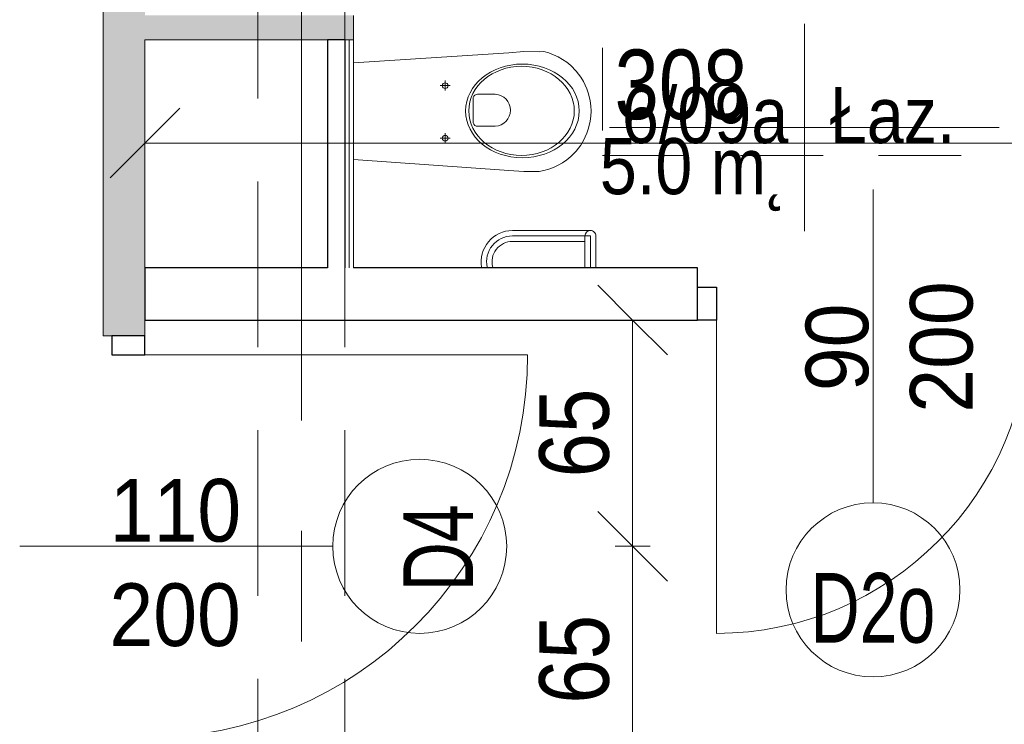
# Model space of a CAD drawing. Header units: centimetres. Extents: x -1631 to 1829, y -257 to 3158.
# Tile 70 of 129: x 506 to 789, y 670 to 872. Entities that reach past the tile are written whole.
import ezdxf

# ---------------------------------------------------------------- set-up
doc = ezdxf.new("R2010")
doc.units = ezdxf.units.CM
for name, pattern in [('Oś', [222.25, 127, -31.75, 31.75, -31.75]), ('Ponad', [39.688, 23.813, -15.875]), ('Ukryte', [71.438, 47.625, -23.813])]:
    doc.linetypes.add(name, pattern=pattern)
for name, color, linetype, lineweight in [('A-ANNO-DIMS', 211, 'Continuous', 13), ('A-ANNO-DIMS-100', 211, 'Continuous', 13), ('A-ANNO-NOTE', 131, 'Continuous', 9), ('A-AREA-IDEN', 2, 'Continuous', 13), ('A-DETL-GENF', 92, 'Continuous', 9), ('A-DETL-HDLN', 90, 'Ukryte', 9), ('A-DETL-MEDM', 33, 'Continuous', 13), ('A-DOOR', 31, 'Continuous', 13), ('A-FLOR-OVHD', 1, 'Ponad', 9), ('A-WALL', 113, 'Continuous', 13), ('A-WALL-FNSH', 113, 'Continuous', 13), ('P-SANR-FIXT', 6, 'Continuous', 9), ('S-GRID', 1, 'Continuous', 13)]:
    doc.layers.add(name, color=color, linetype=linetype, lineweight=lineweight)
doc.layers.add('A-WALL-PATT', color=111, linetype='Continuous', lineweight=13, plot=False)
doc.styles.add('Arial', font='arial.ttf', dxfattribs={"width": 0.9, "height": 18})
doc.styles.add('Arial Narrow_5', font='ARIALN.TTF', dxfattribs={"height": 20})
doc.styles.add('Arial_1', font='arial.ttf', dxfattribs={"width": 0.7, "height": 20})
doc.styles.add('Arial_11', font='arial.ttf', dxfattribs={"width": 0.85, "height": 23})
doc.dimstyles.new('Diagonal_1_100__0__wewnętrzne', dxfattribs={"dimscale": 30.48, "dimtxt": 20.468619, "dimasz": 0.656168, "dimexe": 0.164042, "dimexo": 0.0625, "dimgap": 0.032808, "dimtad": 1, "dimdec": 0, "dimdsep": 46, "dimtxsty": 'Arial Narrow_5', "dimblk1": 'OBLIQUE', "dimblk2": 'OBLIQUE', "dimsah": 1, "dimcen": 0.09, "dimazin": 0, "dimtfac": 1, "dimtdec": 4, "dimtix": 1, "dimtmove": 0, "dimatfit": 3, "dimfxl": 0.164042, "dimfxlon": 1, "dimtvp": 1, "dimtolj": 1, "dimtzin": 0, "dimarcsym": 2})

# ---------------------------------------------------------------- blocks, each defined once
blk = doc.blocks.new('DRZWI 1S - automatyczna etykieta - Drzwi 90 _łazienkowe_-2364279-6_piętro IV __13_80 m_ - stan projektowany')
at = {"layer": 'A-DETL-GENF'}
for p, q in [((-50.5, 7.5), (-50.5, -2)), ((-45, 7.5), (-50.5, 7.5)), ((-45, -2), (-45, 7.5)), ((50.5, 7.5), (45, 7.5)), ((45, 7.5), (45, -2)), ((50.5, -2), (50.5, 7.5)), ((-50.5, -2), (-45, -2)), ((45, -2), (50.5, -2))]:
    blk.add_line(p, q, dxfattribs=at)
at = {"layer": 'A-DETL-MEDM', "lineweight": 25}
for p, q in [((-45, 7.5), (-50.5, 7.5)), ((-50.5, 7.5), (-50.5, -2)), ((-45, -2), (-45, 7.5)), ((45, -2), (45, 7.5)), ((45, 7.5), (50.5, 7.5)), ((50.5, 7.5), (50.5, -2)), ((-50.5, -2), (-45, -2)), ((50.5, -2), (45, -2))]:
    blk.add_line(p, q, dxfattribs=at)
at = {"layer": 'A-DOOR'}
blk.add_line((45, 7.5), (45, 97.5), dxfattribs=at)
blk.add_arc((45, 7.5), 90, 90, 180, dxfattribs=at)
blk = doc.blocks.new('miska ustępowa dla N_35_5x54 wisząca koło narożna - Type 1-2357504-6_piętro IV __13_80 m_ - stan projektowany')
at = {"layer": 'P-SANR-FIXT'}
for p, q in [((-1.4, -3.75), (-4.56, -48.31)), ((29.22, -48.31), (26.4, -3.75)), ((44.09, -84.95), (44.09, -3.75)), ((47.21, -84.95), (47.21, -3.75)), ((3.32, -30.06), (6.14, -30.06)), ((4.69, -28.65), (4.69, -31.45)), ((18.43, -30.06), (21.25, -30.06)), ((19.8, -28.65), (19.8, -31.45)), ((8.17, -39.35), (8.17, -44.47)), ((16.4, -38.08), (9.09, -38.08)), ((17.32, -44.47), (17.32, -39.35)), ((-24.94, -49.38), (-24.94, -70.25)), ((-23.38, -49.38), (-23.38, -71.81)), ((-21.82, -49.38), (-21.82, -71.81)), ((-4.56, -48.31), (-4.88, -52.64)), ((29.58, -52.64), (29.22, -48.31)), ((-4.88, -52.64), (-4.82, -57.07)), ((29.53, -57.07), (29.58, -52.64)), ((-4.82, -57.07), (-4.57, -58.43)), ((-4.57, -58.43), (-4.19, -59.84)), ((29.19, -59.84), (29.57, -58.43)), ((29.57, -58.43), (29.53, -57.07)), ((-4.19, -59.84), (-3.69, -61.21)), ((-3.69, -61.21), (-3.07, -62.53)), ((28.07, -62.53), (28.69, -61.21)), ((28.69, -61.21), (29.19, -59.84)), ((-3.07, -62.53), (-2.34, -63.8)), ((-2.34, -63.8), (-1.51, -65.01)), ((-1.51, -65.01), (-0.58, -66.14)), ((25.58, -66.14), (26.51, -65.01)), ((26.51, -65.01), (27.34, -63.8)), ((27.34, -63.8), (28.07, -62.53)), ((-0.58, -66.14), (1.02, -67.71)), ((1.02, -67.71), (2.75, -69.02)), ((22.25, -69.02), (23.98, -67.71)), ((23.98, -67.71), (25.58, -66.14)), ((-32.54, -70.25), (-23.38, -70.25)), ((2.75, -69.02), (4.01, -69.78)), ((4.01, -69.78), (6.13, -70.8)), ((18.87, -70.8), (20.99, -69.78)), ((20.99, -69.78), (22.25, -69.02)), ((-23.38, -71.81), (-32.54, -71.81)), ((-23.38, -73.37), (-32.54, -73.37)), ((6.13, -70.8), (7.56, -71.26)), ((7.56, -71.26), (9.56, -71.73)), ((9.56, -71.73), (11.02, -71.92)), ((11.02, -71.92), (12.5, -72)), ((12.5, -72), (13.98, -71.92)), ((13.98, -71.92), (15.44, -71.73)), ((15.44, -71.73), (17.44, -71.26)), ((17.44, -71.26), (18.87, -70.8))]:
    blk.add_line(p, q, dxfattribs=at)
for centre in [(4.69, -30.06), (19.8, -30.06)]:
    blk.add_circle(centre, 0.825, dxfattribs=at)
for centre, radius, start, end in [((9.34, -39.23), 1.17, 102.2339, 185.8899), ((16.15, -39.23), 1.17, 354.1101, 77.7661), ((-30.79, -49.38), 8.97, 0, 99.9996), ((-30.79, -49.38), 7.41, 0, 102.1327), ((-30.79, -49.38), 5.85, 0, 105.4382), ((12.74, -44.25), 4.58, 182.8022, 357.1978), ((-23.38, -71.81), 1.56, 0, 90), ((-23.38, -71.81), 1.56, 270, 0), ((45.65, -84.95), 1.56, 180, 360)]:
    blk.add_arc(centre, radius, start, end, dxfattribs=at)
for centre, major_axis, ratio in [((12.55, -52.26), (0, 16.33), 0.823529), ((12.55, -52.01), (0, 15.16), 0.845174)]:
    blk.add_ellipse(centre, major_axis=major_axis, ratio=ratio, dxfattribs=at)
blk = doc.blocks.new('DRZWI 1S - automatyczna etykieta - Drzwi 110-2387946-6_piętro IV __13_80 m_ - stan projektowany')
at = {"layer": 'A-DETL-GENF'}
for p, q in [((-60.5, 3.5), (-55, 3.5)), ((-60.5, -6), (-60.5, 3.5)), ((-55, 3.5), (-55, -6)), ((55, 3.5), (60.5, 3.5)), ((55, -6), (55, 3.5)), ((60.5, 3.5), (60.5, -6)), ((-55, -6), (-60.5, -6)), ((60.5, -6), (55, -6))]:
    blk.add_line(p, q, dxfattribs=at)
at = {"layer": 'A-DETL-MEDM', "lineweight": 25}
for p, q in [((-60.5, -6), (-60.5, 3.5)), ((-60.5, 3.5), (-55, 3.5)), ((-55, 3.5), (-55, -6)), ((55, 3.5), (55, -6)), ((60.5, 3.5), (55, 3.5)), ((60.5, -6), (60.5, 3.5)), ((-55, -6), (-60.5, -6)), ((55, -6), (60.5, -6))]:
    blk.add_line(p, q, dxfattribs=at)
at = {"layer": 'A-DOOR'}
blk.add_line((55, -6), (55, -116), dxfattribs=at)
blk.add_arc((55, -6), 110, 180, 270, dxfattribs=at)
blk = doc.blocks.new('DIMBLOCK60-6_piętro IV __13_80 m_ - stan projektowany')
at = {"layer": 'A-ANNO-DIMS-100', "transparency": 16777216}
for p, q in [((542.38, 836.69), (552.38, 846.69)), ((850.38, 836.69), (860.38, 846.69)), ((542.38, 831.69), (542.38, 841.69)), ((850.38, 831.69), (850.38, 841.69)), ((542.38, 836.69), (532.38, 826.69)), ((850.38, 836.69), (542.38, 836.69)), ((542.38, 836.69), (542.38, 831.69)), ((850.38, 836.69), (840.38, 826.69)), ((850.38, 836.69), (850.38, 831.69))]:
    blk.add_line(p, q, dxfattribs=at)
at = {"layer": 'A-ANNO-DIMS-100', "color": 0, "transparency": 16777216, "insert": (677.37, 863.54), "char_height": 20, "width": 45.6158, "attachment_point": 1, "line_spacing_factor": 0.974696, "style": 'Arial Narrow_5'}
blk.add_mtext('308', dxfattribs=at)
blk = doc.blocks.new('_Oblique')
at = {"color": 0, "linetype": 'ByBlock', "lineweight": -2}
blk.add_line((-0.5, -0.5), (0.5, 0.5), dxfattribs=at)
blk = doc.blocks.new('DIMBLOCK69-6_piętro IV __13_80 m_ - stan projektowany')
at = {"layer": 'A-ANNO-DIMS-100', "transparency": 16777216}
for p, q in [((682.57, 720.83), (672.57, 730.83)), ((677.57, 720.83), (687.57, 720.83)), ((682.57, 720.83), (677.57, 720.83)), ((682.57, 655.83), (682.57, 720.83)), ((682.57, 720.83), (692.57, 710.83)), ((682.57, 655.83), (672.57, 665.83)), ((677.57, 655.83), (687.57, 655.83)), ((682.57, 655.83), (677.57, 655.83)), ((682.57, 655.83), (692.57, 645.83))]:
    blk.add_line(p, q, dxfattribs=at)
at = {"layer": 'A-ANNO-DIMS-100', "color": 0, "transparency": 16777216, "insert": (655.72, 675.65), "char_height": 20, "width": 30.4105, "attachment_point": 1, "rotation": 90, "line_spacing_factor": 0.974696, "style": 'Arial Narrow_5'}
blk.add_mtext('65', dxfattribs=at)
blk = doc.blocks.new('DIMBLOCK70-6_piętro IV __13_80 m_ - stan projektowany')
at = {"layer": 'A-ANNO-DIMS-100', "transparency": 16777216}
for p, q in [((682.57, 785.83), (672.57, 795.83)), ((677.57, 785.83), (687.57, 785.83)), ((682.57, 785.83), (677.57, 785.83)), ((682.57, 720.83), (682.57, 785.83)), ((682.57, 785.83), (692.57, 775.83)), ((682.57, 720.83), (672.57, 730.83)), ((677.57, 720.83), (687.57, 720.83)), ((682.57, 720.83), (677.57, 720.83)), ((682.57, 720.83), (692.57, 710.83))]:
    blk.add_line(p, q, dxfattribs=at)
at = {"layer": 'A-ANNO-DIMS-100', "color": 0, "transparency": 16777216, "insert": (655.72, 740.65), "char_height": 20, "width": 30.4105, "attachment_point": 1, "rotation": 90, "line_spacing_factor": 0.974696, "style": 'Arial Narrow_5'}
blk.add_mtext('65', dxfattribs=at)
blk = doc.blocks.new('METKA_POMIESZCZENIA2 - Rozbudowana krótka - bez ramki-2403173-6_piętro IV __13_80 m_ - stan projektowany')
at = {"layer": 'A-AREA-IDEN'}
for p, q in [((0, 0.425), (0, 0)), ((0.0976, 0), (-0.8, 0)), ((-0.8, 0), (0.8, 0)), ((0, 0), (0, -0.425))]:
    blk.add_line(p, q, dxfattribs=at)

msp = doc.modelspace()

# ---------------------------------------------------------------- hatches: boundary and pattern name
at = {"layer": 'A-WALL-PATT'}
h = msp.add_hatch(color=9, dxfattribs=at)
h.paths.add_polyline_path([(542.38, 132.33), (542.38, 139.33), (530.38, 139.33), (530.38, 132.33)], flags=0)
h.paths.add_polyline_path([(542.38, 250.33), (542.38, 465.83), (530.38, 465.83), (530.38, 250.33)], flags=0)
h.paths.add_polyline_path([(530.38, 657.83), (542.38, 657.83), (542.38, 660.33), (530.38, 660.33)], flags=0)
h.paths.add_polyline_path([(530.38, 781.33), (542.38, 781.33), (542.38, 1102.83), (530.38, 1102.83), (530.38, 788.28)], flags=0)
h.paths.add_polyline_path([(530.38, 1312.83), (542.38, 1312.83), (542.38, 1431.33), (530.38, 1431.33)], flags=0)
h.paths.add_polyline_path([(530.38, 1633.83), (542.38, 1633.83), (542.38, 2022.83), (530.38, 2022.83), (530.38, 1665.12)], flags=0)
h.paths.add_polyline_path([(542.38, 2173.83), (542.38, 2458.83), (530.38, 2458.83), (530.38, 2173.83)], flags=0)
h.paths.add_polyline_path([(530.38, 2593.83), (542.38, 2593.83), (542.38, 2824.33), (530.38, 2824.33), (530.38, 2634.27)], flags=0)
msp.add_hatch(color=9, dxfattribs=at).paths.add_polyline_path([(602.38, 866.33), (602.38, 873.33), (542.38, 873.33), (542.38, 866.33), (572.38, 866.33)], flags=0)

# ---------------------------------------------------------------- linework, layer by layer
at = {"layer": 'A-ANNO-NOTE', "lineweight": 13}
for p, q in [((751.68, 823.33), (751.68, 733.33)), ((751.68, 823.33), (751.68, 733.33)), ((506.38, 720.83), (596.38, 720.83)), ((506.38, 720.83), (596.38, 720.83))]:
    msp.add_line(p, q, dxfattribs=at)
for centre in [(621.38, 720.83), (751.68, 708.33)]:
    msp.add_circle(centre, 25, dxfattribs=at)
at = {"layer": 'A-DETL-HDLN'}
for p, q in [((574.88, 420.83), (574.88, 2793.33)), ((599.88, 420.83), (599.88, 2793.33))]:
    msp.add_line(p, q, dxfattribs=at)
at = {"layer": 'A-FLOR-OVHD'}
for p, q in [((673.87, 983.15), (673.87, 833.15)), ((673.87, 833.15), (823.87, 833.15))]:
    msp.add_line(p, q, dxfattribs=at)
at = {"layer": 'A-WALL', "lineweight": 9}
for p, q in [((530.38, 1003.78), (530.38, 781.33)), ((602.38, 866.33), (602.38, 873.33)), ((542.38, 781.33), (542.38, 866.33)), ((542.38, 866.33), (594.88, 866.33)), ((530.38, 781.33), (532.88, 781.33))]:
    msp.add_line(p, q, dxfattribs=at)
at = {"layer": 'A-WALL', "color": 7, "lineweight": 25}
for p, q in [((599.88, 866.33), (594.88, 866.33)), ((594.88, 866.33), (594.88, 800.83)), ((599.88, 866.33), (599.88, 800.83)), ((594.88, 800.83), (542.38, 800.83)), ((542.38, 800.83), (542.38, 785.83)), ((701.18, 800.83), (602.38, 800.83)), ((701.18, 795.33), (701.18, 800.83)), ((542.38, 785.83), (701.18, 785.83))]:
    msp.add_line(p, q, dxfattribs=at)
at = {"layer": 'A-WALL'}
msp.add_line((601.13, 866.33), (601.13, 800.83), dxfattribs=at)
at = {"layer": 'A-WALL-FNSH', "color": 250, "lineweight": 9}
for p, q in [((602.38, 866.33), (599.88, 866.33)), ((602.38, 800.83), (602.38, 866.33))]:
    msp.add_line(p, q, dxfattribs=at)
at = {"layer": 'S-GRID', "linetype": 'Oś'}
msp.add_line((587.38, 2884.27), (587.38, 27.13), dxfattribs=at)

# ---------------------------------------------------------------- block references
at = {"layer": 'A-AREA-IDEN', "xscale": 69.99999999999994, "yscale": 69.99999999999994, "zscale": 69.99999999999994}
msp.add_blockref('METKA_POMIESZCZENIA2 - Rozbudowana krótka - bez ramki-2403173-6_piętro IV __13_80 m_ - stan projektowany', (731.96, 841.16), dxfattribs=at)
at = {"layer": 'A-DOOR'}
for name, p, rotation in [('DRZWI 1S - automatyczna etykieta - Drzwi 90 _łazienkowe_-2364279-6_piętro IV __13_80 m_ - stan projektowany', (751.68, 793.33), 180), ('DRZWI 1S - automatyczna etykieta - Drzwi 110-2387946-6_piętro IV __13_80 m_ - stan projektowany', (536.38, 720.83), 89.9999999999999)]:
    msp.add_blockref(name, p, dxfattribs=dict(at, rotation=rotation))
at = {"layer": 'P-SANR-FIXT', "rotation": 90.00000000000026}
msp.add_blockref('miska ustępowa dla N_35_5x54 wisząca koło narożna - Type 1-2357504-6_piętro IV __13_80 m_ - stan projektowany', (598.63, 833.37), dxfattribs=at)

# ---------------------------------------------------------------- texts
at = {"layer": 'A-ANNO-NOTE', "lineweight": 211, "attachment_point": 5, "rotation": 90, "line_spacing_factor": 0.936439}
for s, insert, char_height, width, style in [('\\pxqc,t6.35,12.7,19.05,25.4,31.75,38.1,44.45,50.8,57.15,63.5,69.85,76.2,82.55,88.9,95.25,101.6,107.95,114.3,120.65,127,133.35,139.7,146.05,152.4,158.75,165.1,171.45,177.8,184.15,190.5,196.85,203.2;{200}', (771.44, 778.09), 18, 38.07, 'Arial'), ('\\pxqc,t6.35,12.7,19.05,25.4,31.75,38.1,44.45,50.8,57.15,63.5,69.85,76.2,82.55,88.9,95.25,101.6,107.95,114.3,120.65,127,133.35,139.7,146.05,152.4,158.75,165.1,171.45,177.8,184.15,190.5,196.85,203.2;{200}', (771.44, 778.09), 18, 38.07, 'Arial'), ('\\pxqc,t6.35,12.7,19.05,25.4,31.75,38.1,44.45,50.8,57.15,63.5,69.85,76.2,82.55,88.9,95.25,101.6,107.95,114.3,120.65,127,133.35,139.7,146.05,152.4,158.75,165.1,171.45,177.8,184.15,190.5,196.85,203.2;{90}', (741.44, 778), 18, 25.65, 'Arial'), ('\\pxqc,t4.445,8.89,13.335,17.78,22.225,26.67,31.115,35.56,40.005,44.45,48.895,53.34,57.785,62.23,66.675,71.12,75.565,80.01,84.455,88.9,93.345,97.79,102.235,106.68,111.125,115.57,120.015,124.46,128.905,133.35,137.795,142.24;{D4}', (626.67, 720.4), 20, 25.97, 'Arial_1')]:
    msp.add_mtext(s, dxfattribs=dict(at, insert=insert, char_height=char_height, width=width, style=style))
at = {"layer": 'A-ANNO-NOTE', "lineweight": 211, "attachment_point": 5, "line_spacing_factor": 0.936439}
for s, insert, char_height, width, style in [('\\pxqc,t6.35,12.7,19.05,25.4,31.75,38.1,44.45,50.8,57.15,63.5,69.85,76.2,82.55,88.9,95.25,101.6,107.95,114.3,120.65,127,133.35,139.7,146.05,152.4,158.75,165.1,171.45,177.8,184.15,190.5,196.85,203.2;{110}', (551.16, 731.06), 18, 38.07, 'Arial'), ('\\pxqc,t4.445,8.89,13.335,17.78,22.225,26.67,31.115,35.56,40.005,44.45,48.895,53.34,57.785,62.23,66.675,71.12,75.565,80.01,84.455,88.9,93.345,97.79,102.235,106.68,111.125,115.57,120.015,124.46,128.905,133.35,137.795,142.24;{D2o}', (751.65, 703.03), 20, 37.03, 'Arial_1'), ('\\pxqc,t6.35,12.7,19.05,25.4,31.75,38.1,44.45,50.8,57.15,63.5,69.85,76.2,82.55,88.9,95.25,101.6,107.95,114.3,120.65,127,133.35,139.7,146.05,152.4,158.75,165.1,171.45,177.8,184.15,190.5,196.85,203.2;{200}', (551.07, 701.06), 18, 38.07, 'Arial'), ('\\pxqc,t6.35,12.7,19.05,25.4,31.75,38.1,44.45,50.8,57.15,63.5,69.85,76.2,82.55,88.9,95.25,101.6,107.95,114.3,120.65,127,133.35,139.7,146.05,152.4,158.75,165.1,171.45,177.8,184.15,190.5,196.85,203.2;{200}', (551.07, 701.06), 18, 38.07, 'Arial')]:
    msp.add_mtext(s, dxfattribs=dict(at, insert=insert, char_height=char_height, width=width, style=style))
at = {"layer": 'A-AREA-IDEN', "char_height": 16.1, "line_spacing_factor": 0.936439, "style": 'Arial_11'}
for s, insert, width, attachment_point in [('\\pt84.99995,169.9999,255.00008,340.00003,424.99998,509.99993,595.00011,680.00006,765.00001,849.99996,934.99991,1020.00009,1105.00004,1189.99999,1274.99994,1359.99989,1445.00007,1530.00002,1614.99997,1699.99992,1785.0001,1870.00005,1955,2039.99995,2124.9999,2210.00008,2295.00003,2379.99998,2464.99993,2550.00011,2635.00006,2720.00001;Łaz.', (739.26, 836.42), 36.2355, 7), ('\\pxqr,t3.69565,7.3913,11.08696,14.78261,18.47826,22.17391,25.86957,29.56522,33.26087,36.95652,40.65217,44.34783,48.04348,51.73913,55.43478,59.13043,62.82609,66.52174,70.21739,73.91304,77.6087,81.30435,85,88.69565,92.3913,96.08696,99.78261,103.47826,107.17391,110.86957,114.56522,118.26087;{6/09a}', (727.31, 836.42), 47.6, 9), ('\\pt84.99995,169.9999,255.00008,340.00003,424.99998,509.99993,595.00011,680.00006,765.00001,849.99996,934.99991,1020.00009,1105.00004,1189.99999,1274.99994,1359.99989,1445.00007,1530.00002,1614.99997,1699.99992,1785.0001,1870.00005,1955,2039.99995,2124.9999,2210.00008,2295.00003,2379.99998,2464.99993,2550.00011,2635.00006,2720.00001;5.0 m˛', (727.31, 838.09), 53.55, 3)]:
    msp.add_mtext(s, dxfattribs=dict(at, insert=insert, width=width, attachment_point=attachment_point))

# ---------------------------------------------------------------- dimensions: what is measured, and where the dimension line sits
at = {"layer": 'A-ANNO-DIMS'}
dim = msp.add_linear_dim(base=(542.38, 836.69), p1=(850.38, 831.69), p2=(542.38, 831.69), dimstyle='Diagonal_1_100__0__wewnętrzne', override={"dimpost": '<>', "dimfxl": 308}, dxfattribs=at)
dim.commit()
dim.dimension.update_dxf_attribs({"geometry": 'DIMBLOCK60-6_piętro IV __13_80 m_ - stan projektowany', "text_midpoint": (696.38, 847.9)})
for base, p1, p2, picture, middle in [((682.57, 785.83), (677.57, 720.83), (677.57, 785.83), 'DIMBLOCK70-6_piętro IV __13_80 m_ - stan projektowany', (671.36, 753.33)), ((682.57, 720.83), (677.57, 655.83), (677.57, 720.83), 'DIMBLOCK69-6_piętro IV __13_80 m_ - stan projektowany', (671.36, 688.33))]:
    dim = msp.add_linear_dim(base=base, p1=p1, p2=p2, angle=90, dimstyle='Diagonal_1_100__0__wewnętrzne', override={"dimpost": '<>', "dimfxl": 65}, dxfattribs=at)
    dim.commit()
    dim.dimension.update_dxf_attribs({"geometry": picture, "text_midpoint": middle})

doc.saveas('drawing.dxf')
